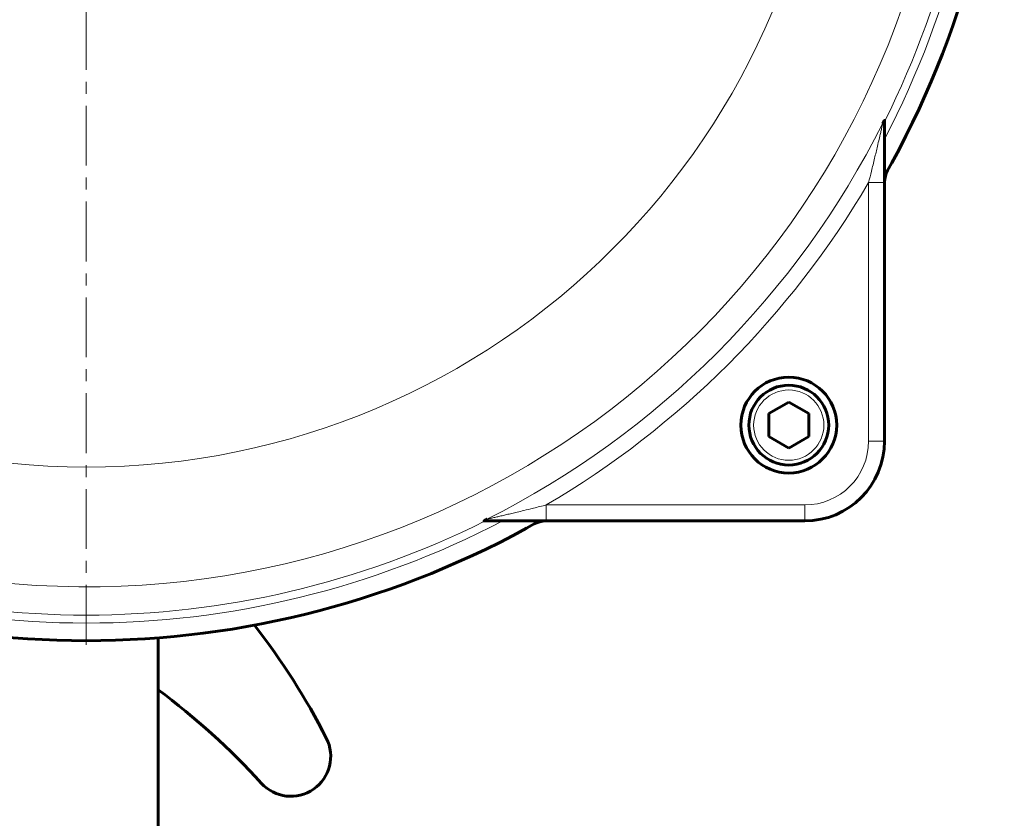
# Model space of a CAD drawing. Header units: millimetres. Extents: x -208 to 689, y -548 to 352.
# Tile 3 of 30: x -39 to 84, y -374 to -274. Entities that reach past the tile are written whole.
import ezdxf

# ---------------------------------------------------------------- set-up
doc = ezdxf.new("R2010")
doc.units = ezdxf.units.MM
for name, pattern in [('K5LT_AXLED', [12, 7.5, -1.5, 1.5, -1.5]), ('K5LT_BASIC', [0]), ('K5LT_THIN', [0])]:
    doc.linetypes.add(name, pattern=pattern)

# ---------------------------------------------------------------- blocks, each defined once
blk = doc.blocks.new('U1')
at = {"color": 30, "linetype": 'K5LT_AXLED', "lineweight": 18, "true_color": 0xff8000}
blk.add_line((-30.5, -236.57), (-30.5, -353.57), dxfattribs=at)

msp = doc.modelspace()

# ---------------------------------------------------------------- linework, layer by layer
at = {"color": 150, "linetype": 'K5LT_BASIC', "lineweight": 60, "true_color": 0x0080ff}
for p, q in [((69.5, -294.193), (69.5, -286.387)), ((69.5, -326.566), (69.5, -294.193)), ((55, -323.122), (57.5, -321.679)), ((57.5, -321.679), (60, -323.122)), ((55, -326.009), (55, -323.122)), ((60, -323.122), (60, -326.009)), ((57.5, -327.453), (55, -326.009)), ((60, -326.009), (57.5, -327.453)), ((19.321, -336.566), (27.127, -336.566)), ((27.127, -336.566), (59.5, -336.566)), ((-21.5, -376.566), (-21.5, -351.213))]:
    msp.add_line(p, q, dxfattribs=at)
at = {"color": 7, "linetype": 'K5LT_THIN', "lineweight": 18}
for p, q in [((67.5, -294.193), (67.5, -326.566)), ((69.5, -294.193), (67.5, -294.193)), ((69.5, -326.566), (67.5, -326.566)), ((27.127, -336.566), (27.127, -334.566)), ((59.5, -334.566), (27.127, -334.566)), ((59.5, -336.566), (59.5, -334.566))]:
    msp.add_line(p, q, dxfattribs=at)
for centre, radius in [((-30.5, -236.566), 93.251), ((57.5, -324.566), 4.4)]:
    msp.add_circle(centre, radius, dxfattribs=at)
at = {"color": 150, "linetype": 'K5LT_BASIC', "lineweight": 60, "true_color": 0x0080ff}
msp.add_circle((57.5, -324.566), 6, dxfattribs=at)
at = {"color": 7, "linetype": 'K5LT_THIN', "lineweight": 18}
for centre, radius, start, end in [((-30.5, -236.566), 108.246, 180, 166.72285), ((-30.5, -236.566), 112.792, 332.44733, 27.55267), ((-30.5, -236.566), 111.793, 333.4457, 26.5543), ((-30.5, -236.566), 111.688, 296.6919, 333.3081), ((-30.5, -236.566), 113.688, 300.45688, 329.54312), ((59.5, -326.566), 8, 270, 0), ((-30.5, -236.566), 112.792, 242.44733, 297.55267), ((-30.5, -236.566), 111.793, 243.4457, 296.5543)]:
    msp.add_arc(centre, radius, start, end, dxfattribs=at)
at = {"color": 150, "linetype": 'K5LT_BASIC', "lineweight": 60, "true_color": 0x0080ff}
for centre, radius, start, end in [((-30.5, -236.566), 115, 330.40815, 29.59185), ((72.5, -294.142), 3, 150.79522, 180), ((57.5, -324.566), 5, 270, 180), ((57.5, -324.566), 5, 180, 270), ((59.5, -326.566), 10, 270, 0), ((-30.5, -236.566), 115, 240.40815, 299.59185), ((27.076, -339.566), 3, 90, 119.20478), ((-80.535, -404.793), 90, 27.11937, 37.80993), ((-75.172, -429.952), 90, 42.27528, 53.39053), ((-4.88, -366.046), 5, 222.27528, 27.11937)]:
    msp.add_arc(centre, radius, start, end, dxfattribs=at)
at = {"color": 7, "linetype": 'K5LT_THIN', "lineweight": 18}
for points, knots in [([(69.286, -286.735), (69.285, -286.742), (69.277, -286.778), (69.253, -286.88), (69.226, -287), (69.194, -287.139), (69.154, -287.313), (69.102, -287.54), (69.044, -287.793), (68.983, -288.057), (68.91, -288.369), (68.788, -288.89), (68.568, -289.824), (68.245, -291.176), (67.872, -292.702), (67.619, -293.719), (67.5, -294.193)], [0, 0, 0, 0, 0.037754, 0.0710607, 0.0999199, 0.1243317, 0.1552981, 0.1928191, 0.2329346, 0.2665925, 0.3023139, 0.3579701, 0.4683197, 0.646872, 0.8348525, 1, 1, 1, 1]), ([(27.127, -334.566), (26.589, -334.701), (25.645, -334.935), (24.422, -335.234), (23.528, -335.45), (22.81, -335.621), (22.183, -335.77), (21.672, -335.89), (21.311, -335.974), (21.047, -336.036), (20.793, -336.094), (20.538, -336.153), (20.316, -336.204), (20.135, -336.246), (19.967, -336.284), (19.814, -336.319), (19.707, -336.344), (19.675, -336.351), (19.67, -336.352)], [0, 0, 0, 0, 0.1874874, 0.3277618, 0.4259902, 0.501868, 0.5830349, 0.6534985, 0.6935631, 0.7234866, 0.7587347, 0.7975941, 0.8338408, 0.8624008, 0.8902804, 0.9299231, 0.9682606, 1, 1, 1, 1])]:
    msp.add_open_spline(points, degree=3, knots=knots, dxfattribs=at)
at = {"color": 150, "linetype": 'K5LT_BASIC', "lineweight": 60, "true_color": 0x0080ff}
for points, knots in [([(69.286, -286.735), (69.294, -286.721), (69.308, -286.695), (69.326, -286.662), (69.341, -286.635), (69.355, -286.61), (69.369, -286.585), (69.383, -286.56), (69.396, -286.537), (69.409, -286.515), (69.421, -286.495), (69.431, -286.477), (69.442, -286.459), (69.453, -286.441), (69.462, -286.426), (69.472, -286.412), (69.481, -286.399), (69.489, -286.388), (69.496, -286.381), (69.499, -286.382), (69.5, -286.385), (69.5, -286.387)], [0, 0, 0, 0, 0.0531828, 0.0978459, 0.1339892, 0.1725515, 0.2116785, 0.2559959, 0.2979402, 0.344361, 0.3867075, 0.4278599, 0.4761089, 0.5268879, 0.5811421, 0.6320643, 0.6949981, 0.7705637, 0.8619469, 0.9386324, 1, 1, 1, 1]), ([(19.321, -336.566), (19.319, -336.566), (19.316, -336.565), (19.316, -336.561), (19.32, -336.556), (19.329, -336.55), (19.341, -336.54), (19.358, -336.529), (19.378, -336.517), (19.399, -336.504), (19.42, -336.492), (19.441, -336.48), (19.462, -336.468), (19.484, -336.454), (19.511, -336.439), (19.538, -336.424), (19.566, -336.409), (19.595, -336.393), (19.623, -336.377), (19.648, -336.364), (19.663, -336.356), (19.67, -336.352)], [0, 0, 0, 0, 0.0768967, 0.1428726, 0.202079, 0.2662427, 0.3350168, 0.4042499, 0.4689468, 0.5268486, 0.5779553, 0.6221321, 0.6630434, 0.7099809, 0.7564846, 0.8075179, 0.8504345, 0.8941949, 0.9386123, 0.9737644, 1, 1, 1, 1])]:
    msp.add_open_spline(points, degree=3, knots=knots, dxfattribs=at)

# ---------------------------------------------------------------- block references
msp.add_blockref('U1', (0, 0))

doc.saveas('drawing.dxf')
